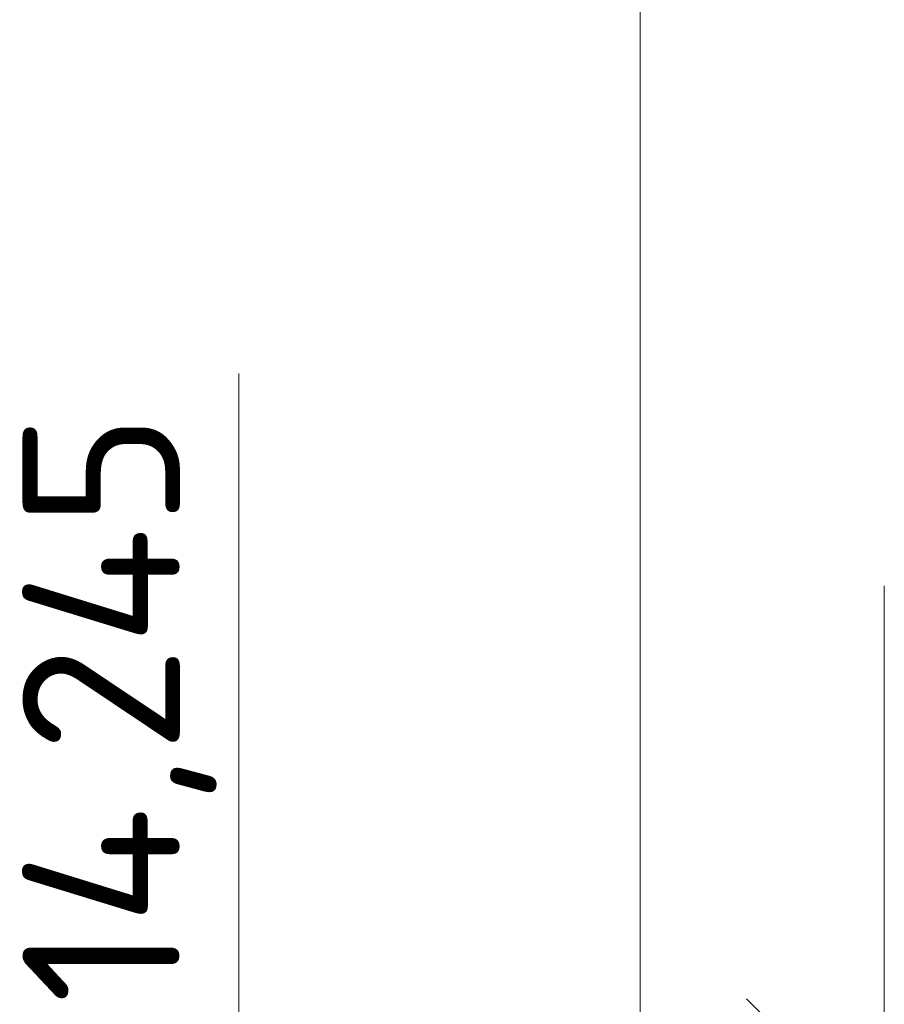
# Model space of a CAD drawing. Header units: millimetres. Extents: x -385852 to 693036, y -525006 to 444206.
# Tile 75 of 156: x 204171 to 204720, y 39599 to 40225. Entities that reach past the tile are written whole.
import ezdxf
from ezdxf.enums import TextEntityAlignment as Align

# ---------------------------------------------------------------- set-up
doc = ezdxf.new("R2010")
doc.units = ezdxf.units.MM
doc.layers.add('A99_N_kce-pohl', color=7, linetype='Continuous', lineweight=9)
doc.layers.add('A99_N_koty-50-vysk', color=160, linetype='Continuous', lineweight=9)
doc.styles.add('A99_kota', font='isocpeur.ttf', dxfattribs={"height": 2})

# ---------------------------------------------------------------- blocks, each defined once
blk = doc.blocks.new('*U124')
at = {"color": 0, "linetype": 'ByBlock', "lineweight": -2}
blk.add_line((-3, 0), (7, 0), dxfattribs=at)
for points in [[(0, 0), (0, 8.2), (0, 8.2), (9.7, 8.2)], [(-1.75, 1.75), (0, 0), (1.75, 1.75)]]:
    blk.add_lwpolyline(points, dxfattribs=at)
at = {"color": 0, "linetype": 'ByBlock', "lineweight": -2, "style": 'A99_kota'}
for tag, p in [('VYSKA', (9.2, 10.95)), ('POPIS', (9.2, 7.7))]:
    blk.add_attdef(tag, text='', height=2, dxfattribs=at).set_placement(p, align=Align.TOP_RIGHT)

msp = doc.modelspace()

# ---------------------------------------------------------------- linework, layer by layer
at = {"layer": 'A99_N_kce-pohl'}
msp.add_lwpolyline([(204564.8293, 51380), (204564.8293, 39230)], dxfattribs=at)

# ---------------------------------------------------------------- block references
at = {"layer": 'A99_N_koty-50-vysk', "lineweight": 5, "xscale": 50, "yscale": 50, "zscale": 50, "rotation": 90.00000000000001}
msp.add_blockref('*U124', (204720, 39515), dxfattribs=at).add_auto_attribs({'VYSKA': '+14,245'})

doc.saveas('drawing.dxf')
